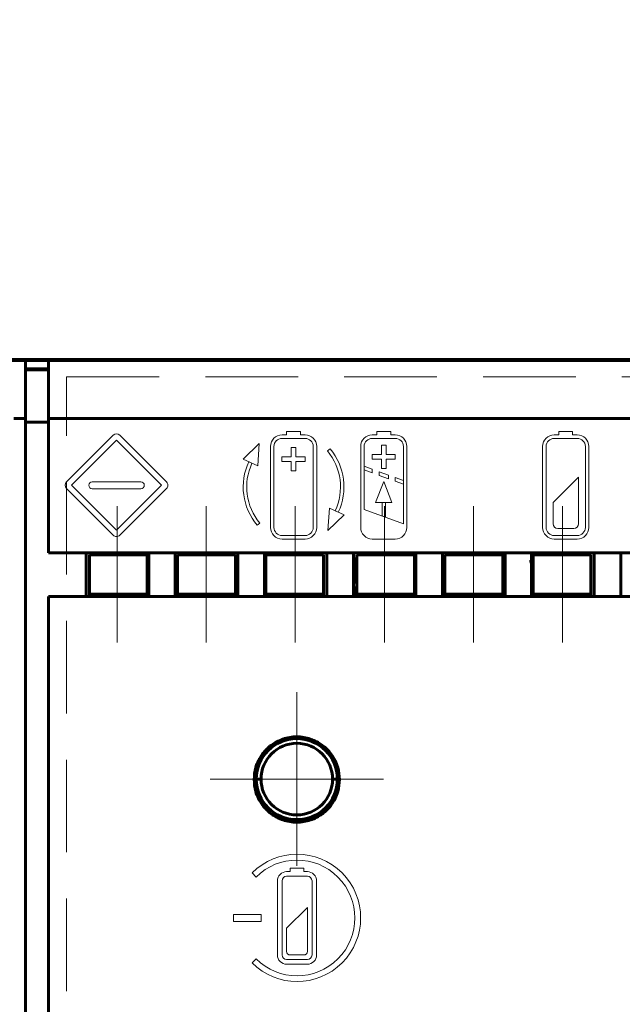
# Model space of a CAD drawing. Header units: millimetres. Extents: x 0 to 420, y 0 to 297.
# Tile 16 of 66: x 79 to 105, y 128 to 171. Entities that reach past the tile are written whole.
import ezdxf

# ---------------------------------------------------------------- set-up
doc = ezdxf.new("R2010")
doc.units = ezdxf.units.MM
for name, pattern in [('K5LT32769', [6, 4, -2]), ('K5LT_AXLED', [19.5, 15, -1.5, 1.5, -1.5]), ('K5LT_BASIC', [0]), ('K5LT_THIN', [0])]:
    doc.linetypes.add(name, pattern=pattern)
doc.layers.add('Системный слой', color=7, linetype='Continuous')
doc.layers.add('Слой 1', color=6, linetype='Continuous')

# ---------------------------------------------------------------- blocks, each defined once
blk = doc.blocks.new('U2')
at = {"layer": 'Слой 1', "linetype": 'K5LT_THIN', "lineweight": 18}
for p, q in [((88.381, 132.16), (89.581, 132.16)), ((88.381, 131.86), (88.381, 132.16)), ((89.581, 132.16), (89.581, 131.86)), ((89.581, 131.86), (88.381, 131.86))]:
    blk.add_line(p, q, dxfattribs=at)
blk = doc.blocks.new('U14')
at = {"layer": 'Системный слой', "linetype": 'K5LT32769', "lineweight": 0}
for p, q in [((81.174, 155.395), (136.174, 155.395)), ((81.174, 104.845), (81.174, 155.395))]:
    blk.add_line(p, q, dxfattribs=at)
blk = doc.blocks.new('U15')
at = {"layer": 'Системный слой', "linetype": 'K5LT_AXLED', "lineweight": 18}
for q in [(91.121, 141.76), (87.371, 138.01), (94.871, 138.01), (91.121, 134.26)]:
    blk.add_line((91.121, 138.01), q, dxfattribs=at)

msp = doc.modelspace()

# ---------------------------------------------------------------- linework, layer by layer
at = {"layer": 'Системный слой', "linetype": 'K5LT_BASIC', "lineweight": 60}
for p, q in [((46.253, 156.137), (114.053, 156.137)), ((46.286, 156.104), (90.986, 156.104)), ((78.895, 156.095), (79.395, 156.095)), ((79.395, 156.095), (79.395, 153.595)), ((80.395, 155.745), (79.395, 155.745)), ((80.395, 156.095), (80.395, 153.595)), ((80.395, 156.095), (136.395, 156.095)), ((80.395, 155.695), (79.395, 155.695)), ((79.395, 153.595), (78.895, 153.595)), ((79.395, 153.595), (79.395, 106.095)), ((80.395, 153.43), (79.395, 153.43)), ((136.395, 153.595), (80.395, 153.595)), ((80.395, 147.795), (80.395, 153.595)), ((136.395, 147.795), (80.395, 147.795)), ((82.02, 145.895), (82.02, 147.795)), ((82.16, 147.695), (82.16, 145.995)), ((84.66, 147.695), (82.16, 147.695)), ((82.37, 147.795), (82.37, 147.695)), ((84.37, 147.795), (84.37, 147.695)), ((84.66, 145.995), (84.66, 147.695)), ((84.72, 147.795), (84.72, 145.895)), ((85.87, 145.895), (85.87, 147.795)), ((88.47, 147.695), (85.97, 147.695)), ((85.97, 147.695), (85.97, 145.995)), ((86.22, 147.795), (86.22, 147.695)), ((88.22, 147.795), (88.22, 147.695)), ((88.47, 145.995), (88.47, 147.695)), ((88.57, 147.795), (88.57, 145.895)), ((89.72, 145.895), (89.72, 147.795)), ((89.78, 147.695), (89.78, 145.995)), ((92.28, 147.695), (89.78, 147.695)), ((90.07, 147.795), (90.07, 147.695)), ((92.07, 147.795), (92.07, 147.695)), ((92.28, 145.995), (92.28, 147.695)), ((92.42, 147.795), (92.42, 145.895)), ((93.57, 145.895), (93.57, 147.795)), ((96.21, 147.695), (93.71, 147.695)), ((93.71, 147.695), (93.71, 145.995)), ((93.92, 147.795), (93.92, 147.695)), ((95.92, 147.795), (95.92, 147.695)), ((96.21, 145.995), (96.21, 147.695)), ((96.27, 147.795), (96.27, 145.895)), ((97.42, 145.895), (97.42, 147.795)), ((97.52, 147.695), (97.52, 145.995)), ((100.02, 147.695), (97.52, 147.695)), ((97.77, 147.795), (97.77, 147.695)), ((99.77, 147.795), (99.77, 147.695)), ((99.786, 147.708), (100.12, 147.704)), ((100.02, 145.995), (100.02, 147.695)), ((100.12, 147.795), (100.12, 145.895)), ((101.27, 145.895), (101.27, 147.795)), ((101.33, 147.695), (101.33, 145.995)), ((103.83, 147.695), (101.33, 147.695)), ((101.62, 147.795), (101.62, 147.695)), ((103.62, 147.795), (103.62, 147.695)), ((103.83, 145.995), (103.83, 147.695)), ((103.97, 147.795), (103.97, 145.895)), ((105.12, 145.895), (105.12, 147.795)), ((84.72, 147.345), (84.66, 147.345)), ((85.97, 147.345), (85.87, 147.345)), ((88.57, 147.345), (88.47, 147.345)), ((89.78, 147.345), (89.72, 147.345)), ((93.566, 147.277), (93.71, 147.274)), ((93.57, 147.527), (93.714, 147.524)), ((93.57, 147.405), (93.718, 147.401)), ((96.27, 147.345), (96.21, 147.345)), ((97.52, 147.345), (97.42, 147.345)), ((100.02, 147.579), (100.12, 147.578)), ((100.02, 147.455), (100.12, 147.454)), ((100.12, 147.345), (100.02, 147.345)), ((101.27, 147.408), (101.18, 147.405)), ((101.325, 147.538), (101.27, 147.537)), ((101.33, 147.345), (101.27, 147.345)), ((93.549, 147.208), (93.71, 147.196)), ((93.553, 147.155), (93.71, 147.151)), ((93.557, 147.155), (93.71, 147.151)), ((93.57, 147.033), (93.71, 147.029)), ((93.57, 147.027), (93.71, 147.024)), ((93.57, 146.527), (93.71, 146.524)), ((93.606, 146.776), (93.71, 146.774)), ((82.16, 145.995), (84.66, 145.995)), ((82.16, 145.895), (82.16, 145.995)), ((84.66, 146.345), (84.72, 146.345)), ((84.66, 145.995), (84.66, 145.895)), ((85.87, 146.345), (85.97, 146.345)), ((85.97, 145.995), (88.47, 145.995)), ((85.97, 145.895), (85.97, 145.995)), ((88.47, 146.345), (88.57, 146.345)), ((88.47, 145.995), (88.47, 145.895)), ((89.72, 146.345), (89.78, 146.345)), ((89.78, 145.995), (92.28, 145.995)), ((89.78, 145.895), (89.78, 145.995)), ((92.28, 145.995), (92.28, 145.895)), ((93.549, 145.958), (93.71, 145.946)), ((93.566, 146.027), (93.71, 146.024)), ((93.57, 146.277), (93.714, 146.274)), ((93.57, 146.155), (93.718, 146.151)), ((93.71, 145.995), (96.21, 145.995)), ((93.71, 145.895), (93.71, 145.995)), ((96.21, 146.345), (96.27, 146.345)), ((96.21, 145.995), (96.21, 145.895)), ((97.42, 146.345), (97.52, 146.345)), ((97.52, 145.995), (100.02, 145.995)), ((97.52, 145.895), (97.52, 145.995)), ((100.006, 146.206), (100.12, 146.204)), ((100.02, 146.345), (100.12, 146.345)), ((100.02, 146.329), (100.12, 146.328)), ((100.02, 146.079), (100.12, 146.078)), ((100.02, 146.052), (100.12, 146.052)), ((100.12, 146.052), (100.02, 146.052)), ((100.02, 146.006), (100.12, 146.006)), ((100.02, 145.995), (100.02, 145.889)), ((101.27, 146.038), (101.216, 146.036)), ((101.27, 146.345), (101.33, 146.345)), ((101.325, 146.288), (101.27, 146.287)), ((101.33, 145.976), (101.27, 145.984)), ((101.33, 145.995), (103.83, 145.995)), ((101.33, 145.895), (101.33, 145.995)), ((103.83, 145.995), (103.83, 145.895)), ((80.395, 106.095), (80.395, 145.895)), ((80.395, 145.895), (136.395, 145.895)), ((80.395, 106.095), (80.395, 145.895)), ((101.27, 145.933), (101.33, 145.932)), ((89.575, 138.01), (89.371, 138.01)), ((92.666, 138.01), (92.871, 138.01))]:
    msp.add_line(p, q, dxfattribs=at)
at = {"layer": 'Системный слой', "linetype": 'K5LT_AXLED', "lineweight": 18}
for p, q in [((83.356, 149.81), (83.356, 143.91)), ((87.206, 149.81), (87.206, 143.91)), ((91.056, 149.81), (91.056, 143.91)), ((94.906, 149.81), (94.906, 143.91)), ((98.756, 149.81), (98.756, 143.91)), ((102.606, 149.81), (102.606, 143.91))]:
    msp.add_line(p, q, dxfattribs=at)
at = {"layer": 'Системный слой', "linetype": 'K5LT_BASIC', "lineweight": 60}
for radius, start, end in [(1.75, 0, 180), (1.546, 0, 180), (1.75, 180, 0), (1.546, 180, 0)]:
    msp.add_arc((91.121, 138.01), radius, start, end, dxfattribs=at)
for points, knots in [([(101.27, 147.554), (101.293, 147.554), (101.335, 147.553), (101.331, 147.552), (101.33, 147.551)], [0, 0, 0, 0, 0.546379, 1, 1, 1, 1]), ([(93.57, 146.904), (93.582, 146.904), (93.605, 146.902), (93.676, 146.901), (93.71, 146.901)], [0, 0, 0, 0, 0.537933, 1, 1, 1, 1]), ([(93.581, 146.654), (93.591, 146.653), (93.612, 146.652), (93.676, 146.651), (93.71, 146.651)], [0, 0, 0, 0, 0.477519, 1, 1, 1, 1]), ([(101.27, 146.304), (101.293, 146.304), (101.335, 146.303), (101.331, 146.302), (101.33, 146.301)], [0, 0, 0, 0, 0.546379, 1, 1, 1, 1]), ([(92.966, 137.99), (92.952, 138.165), (92.919, 138.56), (92.648, 139.08), (92.231, 139.501), (91.718, 139.768), (91.121, 139.871), (90.523, 139.768), (90.01, 139.501), (89.593, 139.08), (89.322, 138.56), (89.289, 138.165), (89.275, 137.99)], [0, 0, 0, 0, 0.090421, 0.204795, 0.295406, 0.394967, 0.5, 0.605033, 0.704594, 0.795204, 0.909579, 1, 1, 1, 1]), ([(89.275, 137.99), (89.289, 137.816), (89.322, 137.42), (89.593, 136.901), (90.01, 136.48), (90.523, 136.213), (91.121, 136.11), (91.718, 136.213), (92.231, 136.48), (92.648, 136.901), (92.919, 137.42), (92.952, 137.816), (92.966, 137.99)], [0, 0, 0, 0, 0.090421, 0.204796, 0.295406, 0.394967, 0.5, 0.605033, 0.704594, 0.795205, 0.909579, 1, 1, 1, 1])]:
    msp.add_open_spline(points, degree=3, knots=knots, dxfattribs=at)
at = {"layer": 'Слой 1', "linetype": 'K5LT_THIN', "lineweight": 18}
for p, q in [((83.189, 152.867), (81.174, 150.852)), ((85.487, 150.852), (83.472, 152.867)), ((90.484, 152.885), (90.68, 152.885)), ((91.28, 152.885), (91.48, 152.885)), ((94.382, 152.885), (94.579, 152.885)), ((95.179, 152.885), (95.379, 152.885)), ((102.247, 152.885), (102.443, 152.885)), ((103.043, 152.885), (103.243, 152.885)), ((81.386, 150.71), (83.33, 152.655)), ((83.33, 152.655), (85.275, 150.71)), ((89.495, 152.508), (88.797, 151.84)), ((89.495, 152.508), (89.432, 151.544)), ((89.984, 148.885), (89.984, 152.385)), ((90.134, 148.885), (90.134, 152.385)), ((90.484, 152.735), (91.48, 152.735)), ((91.83, 152.385), (91.83, 148.885)), ((91.98, 152.385), (91.98, 148.885)), ((93.882, 148.885), (93.882, 152.385)), ((94.032, 149.662), (94.032, 152.385)), ((94.382, 152.735), (95.379, 152.735)), ((95.729, 152.385), (95.729, 149.045)), ((95.879, 152.385), (95.879, 148.885)), ((101.747, 148.885), (101.747, 152.385)), ((101.897, 148.885), (101.897, 152.385)), ((102.247, 152.735), (103.243, 152.735)), ((103.593, 152.385), (103.593, 148.885)), ((103.743, 152.385), (103.743, 148.885)), ((90.48, 151.735), (90.48, 151.935)), ((90.48, 151.935), (90.88, 151.935)), ((90.88, 151.935), (90.88, 152.335)), ((90.88, 152.335), (91.08, 152.335)), ((91.08, 152.335), (91.08, 151.935)), ((91.08, 151.935), (91.48, 151.935)), ((91.48, 151.935), (91.48, 151.735)), ((92.445, 152.191), (92.56, 152.287)), ((89.432, 151.544), (88.797, 151.84)), ((89.182, 151.66), (89.046, 151.724)), ((90.88, 151.735), (90.48, 151.735)), ((90.88, 151.335), (90.88, 151.735)), ((91.48, 151.735), (91.08, 151.735)), ((91.08, 151.735), (91.08, 151.335)), ((94.032, 151.533), (94.382, 151.406)), ((94.032, 151.533), (94.032, 151.373)), ((101.897, 151.533), (101.897, 151.373)), ((91.08, 151.335), (90.88, 151.335)), ((94.382, 151.246), (94.032, 151.373)), ((94.382, 151.406), (94.382, 151.246)), ((94.682, 151.296), (94.682, 151.137)), ((94.682, 151.296), (95.079, 151.152)), ((95.079, 150.992), (94.682, 151.137)), ((95.079, 151.152), (95.079, 150.992)), ((102.197, 149.968), (103.293, 151.065)), ((103.293, 151.065), (103.293, 149.042)), ((83.33, 148.766), (81.386, 150.71)), ((85.275, 150.71), (83.33, 148.766)), ((94.879, 150.865), (94.529, 149.965)), ((94.879, 150.865), (95.229, 149.965)), ((95.379, 151.043), (95.379, 150.883)), ((95.379, 151.043), (95.729, 150.915)), ((95.729, 150.756), (95.379, 150.883)), ((95.729, 150.915), (95.729, 150.756)), ((103.593, 150.915), (103.593, 150.756)), ((81.174, 150.569), (83.189, 148.554)), ((83.472, 148.554), (85.487, 150.569)), ((95.229, 149.965), (94.529, 149.965)), ((94.804, 149.965), (94.804, 149.382)), ((94.804, 149.965), (94.954, 149.965)), ((94.954, 149.965), (94.954, 149.327)), ((102.197, 149.042), (102.197, 149.968)), ((92.465, 148.76), (92.53, 149.723)), ((92.465, 148.76), (93.164, 149.426)), ((92.53, 149.723), (93.164, 149.426)), ((92.779, 149.607), (92.915, 149.543)), ((95.729, 149.045), (94.032, 149.662)), ((94.804, 149.382), (94.954, 149.327)), ((101.897, 149.662), (101.897, 149.503)), ((101.897, 149.623), (101.897, 149.464)), ((89.523, 149.077), (89.408, 148.98)), ((103.593, 148.885), (103.593, 149.045)), ((91.48, 148.535), (90.484, 148.535)), ((103.243, 148.535), (102.247, 148.535)), ((103.093, 148.842), (102.397, 148.842)), ((91.48, 148.385), (90.484, 148.385)), ((95.379, 148.385), (94.382, 148.385)), ((103.243, 148.385), (102.247, 148.385)), ((89.363, 133.778), (89.186, 133.955)), ((90.682, 134.01), (90.831, 134.01)), ((90.682, 133.81), (91.579, 133.81)), ((91.431, 134.01), (91.579, 134.01)), ((90.282, 130.41), (90.282, 133.61)), ((90.482, 130.41), (90.482, 133.61)), ((91.779, 133.61), (91.779, 130.41)), ((91.979, 133.61), (91.979, 130.41)), ((90.282, 132.908), (90.282, 132.748)), ((91.579, 132.459), (90.682, 131.562)), ((91.579, 130.56), (91.579, 132.459)), ((91.979, 132.29), (91.979, 132.131)), ((90.682, 131.562), (90.682, 130.56)), ((90.282, 131.037), (90.282, 130.878)), ((90.282, 130.998), (90.282, 130.839)), ((89.363, 130.243), (89.186, 130.066)), ((90.832, 130.41), (91.429, 130.41)), ((90.682, 130.21), (91.579, 130.21)), ((90.682, 130.01), (91.579, 130.01))]:
    msp.add_line(p, q, dxfattribs=at)
for points in [[(90.68, 152.885), (90.68, 153.035), (91.28, 153.035), (91.28, 152.885)], [(94.579, 152.885), (94.579, 153.035), (95.179, 153.035), (95.179, 152.885)], [(102.443, 152.885), (102.443, 153.035), (103.043, 153.035), (103.043, 152.885)], [(94.779, 152.035), (94.779, 152.435), (94.979, 152.435), (94.979, 152.035)], [(94.779, 151.835), (94.379, 151.835), (94.379, 152.035), (94.779, 152.035)], [(94.979, 152.035), (95.379, 152.035), (95.379, 151.835), (94.979, 151.835)], [(94.979, 151.835), (94.979, 151.435), (94.779, 151.435), (94.779, 151.835)], [(82.28, 150.86), (84.38, 150.86)], [(84.38, 150.56), (82.28, 150.56)], [(90.831, 134.01), (90.831, 134.16), (91.431, 134.16), (91.431, 134.01)]]:
    msp.add_lwpolyline(points, dxfattribs=at)
for centre, radius, start, end in [((83.33, 152.726), 0.2, 45.0038, 135.0013), ((90.484, 152.385), 0.5, 90, 180), ((91.48, 152.385), 0.5, 0, 90), ((94.382, 152.385), 0.5, 90, 180), ((95.379, 152.385), 0.5, 0, 90), ((102.247, 152.385), 0.5, 90, 180), ((103.243, 152.385), 0.5, 0, 90), ((90.484, 152.385), 0.35, 90, 180), ((91.48, 152.385), 0.35, 0, 90), ((94.382, 152.385), 0.35, 90, 180), ((95.379, 152.385), 0.35, 0, 90), ((102.247, 152.385), 0.35, 90, 180), ((103.243, 152.385), 0.35, 0, 90), ((90.584, 150.636), 2.425, 334.8739, 39.8739), ((90.584, 150.636), 2.575, 334.8739, 39.8739), ((91.38, 150.635), 2.575, 155, 220), ((91.38, 150.635), 2.425, 155, 220), ((81.315, 150.71), 0.2, 135.0013, 224.9974), ((82.28, 150.71), 0.15, 90, 270), ((84.38, 150.71), 0.15, 270, 90), ((85.346, 150.71), 0.2, 314.9987, 45.0038), ((102.397, 149.042), 0.2, 180, 270), ((103.093, 149.042), 0.2, 270, 0), ((83.33, 148.695), 0.2, 224.9974, 314.9987), ((90.484, 148.885), 0.5, 180, 270), ((90.484, 148.885), 0.35, 180, 270), ((91.48, 148.885), 0.5, 270, 0), ((91.48, 148.885), 0.35, 270, 0), ((94.382, 148.885), 0.5, 180, 270), ((95.379, 148.885), 0.5, 270, 0), ((102.247, 148.885), 0.5, 180, 270), ((102.247, 148.885), 0.35, 180, 270), ((103.243, 148.885), 0.5, 270, 0), ((103.243, 148.885), 0.35, 270, 0), ((91.131, 132.01), 2.75, 225, 135), ((91.131, 132.01), 2.5, 225, 135), ((90.682, 133.61), 0.4, 90, 180), ((90.682, 133.61), 0.2, 90, 180), ((91.579, 133.61), 0.4, 0, 90), ((91.579, 133.61), 0.2, 0, 90), ((90.682, 130.41), 0.4, 180, 270), ((90.682, 130.41), 0.2, 180, 270), ((90.832, 130.56), 0.15, 180, 270), ((91.429, 130.56), 0.15, 270, 0), ((91.579, 130.41), 0.2, 270, 0), ((91.579, 130.41), 0.4, 270, 0)]:
    msp.add_arc(centre, radius, start, end, dxfattribs=at)

# ---------------------------------------------------------------- block references
at = {"layer": 'Системный слой'}
for name in ['U14', 'U15']:
    msp.add_blockref(name, (0, 0), dxfattribs=at)
at = {"layer": 'Слой 1'}
msp.add_blockref('U2', (0, 0), dxfattribs=at)

doc.saveas('drawing.dxf')
